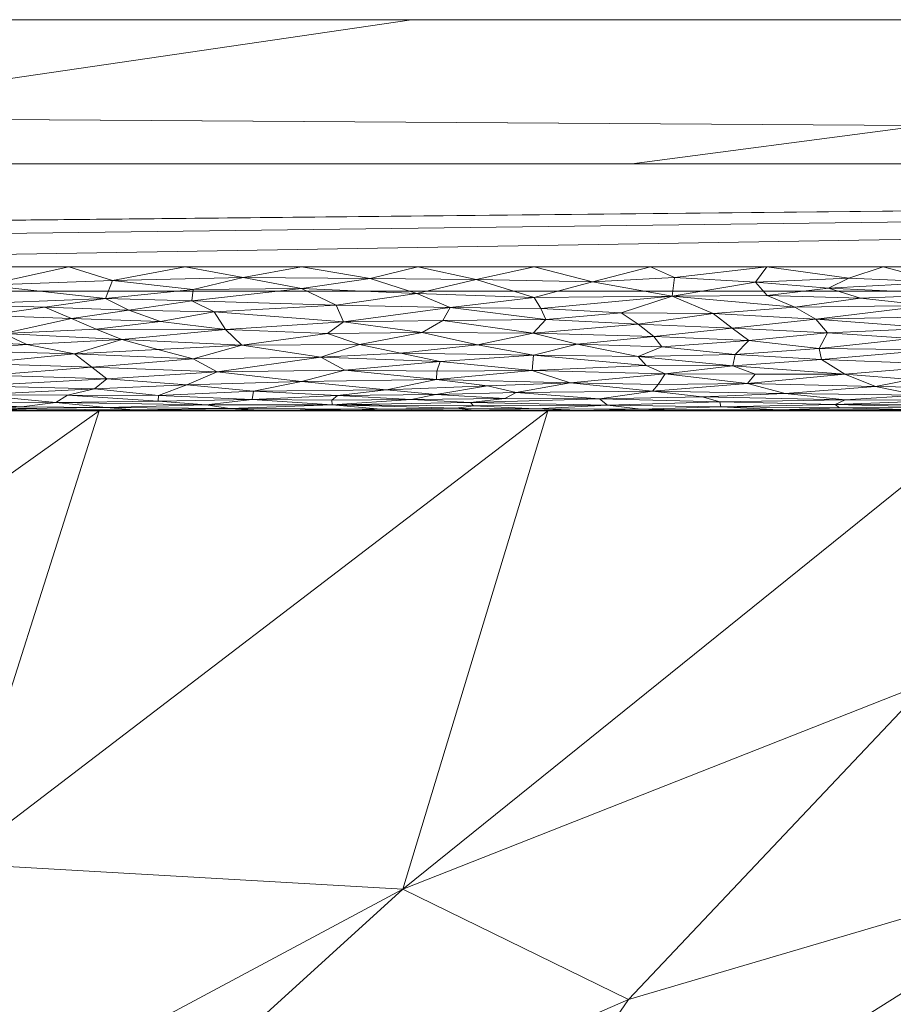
# Model space of a CAD drawing. Header units: millimetres. Extents: x -300 to 300, y 0 to 450.
# Tile 244 of 256: x 205 to 217, y 436 to 450. Entities that reach past the tile are written whole.
import ezdxf

# ---------------------------------------------------------------- set-up
doc = ezdxf.new("R2010")
doc.units = ezdxf.units.MM
doc.layers.add('A-GENM', color=13, linetype='Continuous')

# ---------------------------------------------------------------- blocks, each defined once
blk = doc.blocks.new('MODEL_CCAS0420-1080410R0 - MODEL_CCAS0420-1080410R0-453240-Preview')
at = {"layer": 'A-GENM', "lineweight": 9}
mesh = blk.add_polyface(dxfattribs=at)
corners = [(-296.159, -20, -110), (-295.657, -15.55, -110), (-294.177, -11.323, -110), (-291.793, -7.531, -110), (-288.625, -4.364, -110), (-284.831, -1.981, -110), (-280.602, -0.502, -110), (-276.147, 0, -110), (276.147, 0, -110), (280.596, -0.501, -110), (284.825, -1.978, -110), (288.619, -4.359, -110), (291.788, -7.525, -110), (294.174, -11.316, -110), (295.656, -15.545, -110), (296.159, -20, -110), (296.159, -426.171, -110), (295.658, -430.617, -110), (294.182, -434.842, -110), (291.802, -438.632, -110), (288.638, -441.797, -110), (284.848, -444.179, -110), (280.622, -445.657, -110), (276.171, -446.159, -110), (-276.171, -446.159, -110), (-280.617, -445.658, -110), (-284.842, -444.182, -110), (-288.632, -441.802, -110), (-291.797, -438.638, -110), (-294.179, -434.848, -110), (-295.657, -430.622, -110), (-296.159, -426.171, -110)]
mesh.append_faces([[corners[k] for k in face] for face in [(15, 12, 13, 14)]], dxfattribs={"vtx0": -1})
mesh.append_faces([[corners[k] for k in face] for face in [(16, 8, 15)]], dxfattribs={"vtx0": -1, "vtx1": -1})
mesh.append_faces([[corners[k] for k in face] for face in [(24, 31, 7, 8)]], dxfattribs={"vtx0": -1, "vtx1": -1, "vtx3": -1})
mesh.append_faces([[corners[k] for k in face] for face in [(31, 24, 25, 30), (18, 21, 22, 17), (17, 22, 23, 16)]], dxfattribs={"vtx0": -1, "vtx2": -1})
mesh.append_faces([[corners[k] for k in face] for face in [(0, 3, 4, 5), (0, 5, 6, 7)]], dxfattribs={"vtx0": -1, "vtx3": -1})
mesh.append_faces([[corners[k] for k in face] for face in [(28, 29, 27)]], dxfattribs={"vtx1": -1})
mesh.append_faces([[corners[k] for k in face] for face in [(25, 26, 30), (11, 12, 15, 10), (9, 10, 15, 8), (31, 0, 7)]], dxfattribs={"vtx1": -1, "vtx2": -1})
mesh.append_faces([[corners[k] for k in face] for face in [(23, 24, 8, 16)]], dxfattribs={"vtx1": -1, "vtx2": -1, "vtx3": -1})
mesh.append_faces([[corners[k] for k in face] for face in [(26, 27, 29, 30)]], dxfattribs={"vtx1": -1, "vtx3": -1})
mesh.append_faces([[corners[k] for k in face] for face in [(19, 20, 21, 18)]], dxfattribs={"vtx2": -1})
mesh.append_faces([[corners[k] for k in face] for face in [(0, 1, 2, 3)]], dxfattribs={"vtx3": -1})
mesh = blk.add_polyface(dxfattribs=at)
corners = [(-279.918, -2), (-292.651, -7.27), (-297.929, -20), (-297.929, -224.97), (-297.929, -429.94), (-292.661, -442.661), (-279.94, -447.929), (0, -447.929), (279.94, -447.929), (292.661, -442.661), (297.929, -429.94), (297.929, -224.97), (297.929, -20), (292.651, -7.27), (279.918, -2), (0, -2), (0, -3.5), (13.257, -3.5), (26.515, -3.5), (39.772, -3.5), (53.029, -3.5), (66.287, -3.5), (79.544, -3.5), (92.801, -3.5), (106.059, -3.5), (119.316, -3.5), (132.573, -3.5), (145.831, -3.5), (159.088, -3.5), (172.345, -3.5), (185.603, -3.5), (198.86, -3.5), (212.117, -3.5), (225.375, -3.5), (238.632, -3.5), (251.889, -3.5), (265.147, -3.5), (278.404, -3.5), (291.028, -7.487), (296.497, -19.511), (296.5, -32.769), (296.5, -46.026), (296.5, -59.283), (296.5, -72.541), (296.5, -85.798), (296.5, -99.055), (296.5, -112.313), (296.5, -125.57), (296.5, -138.827), (296.5, -152.085), (296.5, -165.342), (296.5, -178.599), (296.5, -191.857), (296.5, -205.114), (296.5, -218.371), (296.5, -231.629), (296.5, -244.886), (296.5, -258.143), (296.499, -271.401), (296.499, -284.658), (296.499, -297.915), (296.499, -311.173), (296.499, -324.43), (296.499, -337.687), (296.5, -350.945), (296.5, -364.202), (296.5, -377.459), (296.5, -390.717), (296.5, -403.974), (296.5, -417.231), (296.497, -430.489), (291.028, -442.513), (278.404, -446.5), (265.147, -446.5), (251.889, -446.5), (238.632, -446.5), (225.375, -446.5), (212.117, -446.5), (198.86, -446.5), (185.603, -446.5), (172.345, -446.5), (159.088, -446.5), (145.831, -446.5), (132.573, -446.5), (119.316, -446.5), (106.059, -446.5), (92.801, -446.5), (79.544, -446.5), (66.287, -446.5), (53.029, -446.5), (39.772, -446.5), (26.515, -446.5), (13.257, -446.5), (0, -446.5), (-12.926, -446.5), (-25.852, -446.5), (-38.777, -446.5), (-51.703, -446.5), (-64.629, -446.5), (-77.555, -446.5), (-90.48, -446.5), (-103.406, -446.5), (-116.332, -446.5), (-129.258, -446.5), (-142.183, -446.5), (-155.109, -446.5), (-168.035, -446.5), (-180.961, -446.5), (-193.887, -446.5), (-206.812, -446.5), (-219.738, -446.5), (-232.664, -446.5), (-245.59, -446.5), (-258.515, -446.5), (-271.441, -446.5), (-284.356, -445.968), (-294.544, -438.124), (-296.5, -425.35), (-296.5, -412.424), (-296.5, -399.498), (-296.5, -386.572), (-296.5, -373.646), (-296.5, -360.721), (-296.5, -347.795), (-296.499, -334.869), (-296.499, -321.943), (-296.499, -309.018), (-296.499, -296.092), (-296.499, -283.166), (-296.499, -270.24), (-296.5, -257.315), (-296.5, -244.389), (-296.5, -231.463), (-296.5, -218.537), (-296.5, -205.611), (-296.5, -192.686), (-296.5, -179.76), (-296.5, -166.834), (-296.5, -153.908), (-296.5, -140.983), (-296.5, -128.057), (-296.5, -115.131), (-296.5, -102.205), (-296.5, -89.28), (-296.5, -76.354), (-296.5, -63.428), (-296.5, -50.502), (-296.5, -37.576), (-296.5, -24.651), (-294.544, -11.876), (-284.356, -4.032), (-271.441, -3.5), (-258.515, -3.5), (-245.59, -3.5), (-232.664, -3.5), (-219.738, -3.5), (-206.812, -3.5), (-193.887, -3.5), (-180.961, -3.5), (-168.035, -3.5), (-155.109, -3.5), (-142.183, -3.5), (-129.258, -3.5), (-116.332, -3.5), (-103.406, -3.5), (-90.48, -3.5), (-77.555, -3.5), (-64.629, -3.5), (-51.703, -3.5), (-38.777, -3.5), (-25.852, -3.5), (-12.926, -3.5), (-294.538, -438.129), (-294.547, -438.108)]
mesh.append_faces([[corners[k] for k in face] for face in [(116, 172, 173)]])
mesh.append_faces([[corners[k] for k in face] for face in [(118, 4, 117), (6, 115, 5), (115, 6, 114), (7, 104, 6), (1, 150, 0), (151, 0, 150)]], dxfattribs={"vtx0": -1, "vtx1": -1})
mesh.append_faces([[corners[k] for k in face] for face in [(4, 124, 125), (7, 99, 100), (2, 148, 149), (149, 1, 2), (2, 141, 142), (0, 151, 152), (0, 160, 161, 15), (15, 165, 166), (15, 170, 171), (8, 81, 82, 7), (8, 72, 73), (11, 61, 62, 10), (12, 46, 47, 11), (38, 13, 14, 37), (13, 38, 39, 12)]], dxfattribs={"vtx0": -1, "vtx2": -1})
mesh.append_faces([[corners[k] for k in face] for face in [(4, 118, 119, 120), (4, 120, 121, 122), (3, 128, 129, 130), (3, 130, 131, 132), (3, 138, 139, 140), (0, 154, 155, 156), (0, 156, 157, 158), (15, 161, 162, 163), (15, 163, 164, 165), (8, 73, 74, 75), (7, 86, 87, 88), (7, 83, 84, 85), (10, 68, 69, 70), (11, 55, 56, 57), (14, 28, 29, 30), (14, 32, 33, 34), (15, 19, 20, 21), (12, 44, 45, 46), (11, 49, 50, 51), (11, 47, 48, 49), (12, 39, 40, 41)]], dxfattribs={"vtx0": -1, "vtx3": -1})
mesh.append_faces([[corners[k] for k in face] for face in [(123, 124, 4, 122), (127, 128, 3, 126), (113, 114, 6, 112), (111, 112, 6, 110), (109, 110, 6, 108), (107, 108, 6, 106), (96, 97, 7, 95), (105, 106, 6, 104), (103, 104, 7, 102), (101, 102, 7, 100), (98, 99, 7, 97), (94, 95, 7, 93), (135, 136, 3, 134), (137, 138, 3, 136), (133, 134, 3, 132), (145, 146, 2, 144), (147, 148, 2, 146), (143, 144, 2, 142), (149, 150, 1), (153, 154, 0, 152), (159, 160, 0, 158), (169, 170, 15, 168), (167, 168, 15, 166), (78, 79, 8, 77), (80, 81, 8, 79), (76, 77, 8, 75), (91, 92, 7, 90), (89, 90, 7, 88), (85, 86, 7), (82, 83, 7), (67, 68, 10, 66), (65, 66, 10, 64), (60, 61, 11, 59), (58, 59, 11, 57), (63, 64, 10, 62), (54, 55, 11, 53), (26, 27, 15, 25), (31, 32, 14, 30), (16, 17, 15, 171), (18, 19, 15, 17), (24, 25, 15, 23), (22, 23, 15, 21), (34, 35, 14), (52, 53, 11, 51), (36, 37, 14, 35), (42, 43, 12, 41), (43, 44, 12), (92, 93, 7)]], dxfattribs={"vtx1": -1, "vtx2": -1})
mesh.append_faces([[corners[k] for k in face] for face in [(3, 4, 125, 126), (2, 3, 140, 141), (71, 72, 8, 9), (70, 71, 9, 10), (27, 28, 14, 15)]], dxfattribs={"vtx1": -1, "vtx3": -1})
mesh.append_faces([[corners[k] for k in face] for face in [(4, 173, 117), (115, 172, 5)]], dxfattribs={"vtx2": -1})
mesh = blk.add_polyface(dxfattribs=at)
corners = [(-210.186, -432.276, -33.854), (-219.848, -438.355, -19.494), (-212.968, -436.33, -24.292), (-216.365, -427.675, -44.679), (-219.378, -433.515, -30.901), (-209.194, -427.511, -45.088), (-213.266, -422.024, -58.018), (-224.212, -427.716, -44.557), (-198.558, -422.039, -58.018), (-200.587, -427.163, -45.936), (-217.137, -440.738, -13.89), (-203.695, -432.281, -33.861), (-209.836, -437.863, -20.687), (-223.616, -437.523, -21.438), (-229.417, -438.443, -19.245), (-227.056, -433.316, -31.34), (-205.912, -422.031, -58.018), (-220.62, -422.016, -58.018), (-203.618, -438.219, -19.865), (-211.849, -444.5, -5.023), (-198.502, -431.801, -35.007), (-205.618, -444.5, -5.045), (-224.31, -444.5, -4.98), (-218.079, -444.5, -5.001), (-230.54, -444.5, -4.958), (-199.388, -444.5, -5.066), (-197.758, -438.907, -18.254)]
mesh.append_faces([[corners[k] for k in face] for face in [(0, 1, 2), (3, 4, 5), (6, 7, 3), (8, 5, 9), (2, 1, 10), (11, 2, 12), (13, 4, 14), (3, 15, 4), (16, 3, 5), (15, 3, 7), (0, 4, 1), (4, 15, 14), (18, 12, 19), (9, 0, 11), (5, 0, 9), (0, 5, 4), (18, 20, 12), (18, 21, 26), (11, 12, 20), (0, 2, 11), (12, 2, 10), (12, 10, 23), (22, 10, 1), (13, 1, 4), (1, 13, 24)]], dxfattribs={"vtx0": -1, "vtx1": -1, "vtx2": -1})
mesh.append_faces([[corners[k] for k in face] for face in [(3, 16, 6), (10, 22, 23)]], dxfattribs={"vtx0": -1, "vtx2": -1})
mesh.append_faces([[corners[k] for k in face] for face in [(6, 17, 7), (8, 16, 5), (19, 21, 18), (24, 22, 1), (21, 25, 26), (23, 19, 12)]], dxfattribs={"vtx1": -1, "vtx2": -1})
mesh = blk.add_polyface(dxfattribs=at)
corners = [(-205.618, -444.5, -5.045), (-211.631, -444.5, -2), (-205.584, -444.5, -2), (-199.538, -444.5, -2), (-247.91, -444.5, -2), (-243.001, -444.5, -4.914), (-249.232, -444.5, -4.893), (-250.934, -444.5, -2), (-175.351, -444.5, -2), (-169.305, -444.5, -2), (-174.465, -444.5, -5.059), (-271.691, -439.055, -4.948), (-272.096, -444.5, -2), (-266.076, -440.417, -4.934), (-294.15, -433.611, -5.004), (-291.997, -435.907, -2), (-288.535, -434.972, -4.99), (-282.921, -436.333, -4.976), (-283.819, -442.863, -2), (-277.306, -437.694, -4.962), (-218.079, -444.5, -5.001), (-223.724, -444.5, -2), (-217.677, -444.5, -2), (-211.849, -444.5, -5.023), (-186.926, -444.5, -5.063), (-193.157, -444.5, -5.065), (-187.444, -444.5, -2), (-181.398, -444.5, -2), (-235.817, -444.5, -2), (-230.54, -444.5, -4.958), (-236.771, -444.5, -4.936), (-241.864, -444.5, -2), (-253.957, -444.5, -2), (-254.846, -443.139, -4.907), (-260.004, -444.5, -2), (-266.05, -444.5, -2), (-278.142, -444.5, -2), (-224.31, -444.5, -4.98), (-180.695, -444.5, -5.061), (-193.491, -444.5, -2), (-199.388, -444.5, -5.066), (-289.496, -441.227, -2), (-294.499, -430.587, -2), (-275.119, -444.5, -2), (-260.461, -441.778, -4.92), (-263.027, -444.5, -2), (-229.771, -444.5, -2)]
mesh.append_faces([[corners[k] for k in face] for face in [(11, 12, 13), (14, 15, 16), (17, 18, 19), (32, 33, 34), (36, 19, 18), (37, 21, 20), (8, 38, 27), (41, 16, 15), (15, 14, 42), (18, 17, 41), (19, 36, 11), (44, 34, 33), (38, 8, 10), (46, 29, 28), (13, 35, 44)]], dxfattribs={"vtx0": -1, "vtx1": -1})
mesh.append_faces([[corners[k] for k in face] for face in [(4, 5, 6, 7), (20, 21, 22, 23), (28, 29, 30, 31), (5, 4, 31, 30), (41, 17, 16), (33, 32, 7), (1, 0, 23, 22), (46, 37, 29), (37, 46, 21)]], dxfattribs={"vtx0": -1, "vtx2": -1})
mesh.append_faces([[corners[k] for k in face] for face in [(0, 1, 2, 3)]], dxfattribs={"vtx0": -1, "vtx3": -1})
mesh.append_faces([[corners[k] for k in face] for face in [(8, 9, 10), (12, 35, 13), (43, 12, 11), (6, 33, 7), (45, 34, 44, 35), (38, 24, 27), (36, 43, 11)]], dxfattribs={"vtx1": -1, "vtx2": -1})
mesh.append_faces([[corners[k] for k in face] for face in [(24, 25, 26, 27), (3, 39, 40, 0), (25, 40, 39, 26)]], dxfattribs={"vtx1": -1, "vtx3": -1})
mesh = blk.add_polyface(dxfattribs=at)
corners = [(-216.507, -446.5), (-217.314, -446.283, -0.013), (-218.122, -446.5), (-214.622, -444.877, -0.831), (-216.397, -444.839, -0.886), (-215.974, -445.009, -0.666), (-217.556, -445.136, -0.538), (-215.649, -445.211, -0.473), (-217.192, -445.347, -0.37), (-215.143, -444.742, -1.047), (-216.993, -444.716, -1.096), (-218.054, -444.808, -0.934), (-216.894, -444.933, -0.756), (-218.169, -445.55, -0.246), (-216.896, -445.501, -0.274), (-215.734, -445.581, -0.23), (-217.214, -445.647, -0.198), (-215.837, -444.587, -1.417), (-217.772, -444.594, -1.395), (-217.451, -444.649, -1.241), (-215.067, -444.515, -1.759), (-216.166, -444.5, -2), (-217.006, -444.512, -1.785), (-215.899, -444.539, -1.605), (-217.31, -444.551, -1.551), (-215.975, -444.654, -1.23), (-217.124, -445.961, -0.08), (-217.148, -445.803, -0.133), (-218.35, -445.984, -0.073), (-216.026, -446.342, -0.007), (-215.748, -446.201, -0.025), (-215.568, -445.773, -0.144), (-215.277, -445.939, -0.086), (-215.616, -445.363, -0.359), (-218.238, -444.525, -1.683), (-216.189, -446.065, -0.053), (-214.896, -446.102, -0.044), (-217.677, -444.5, -2), (-217.566, -446.119, -0.04), (-218.126, -444.948, -0.738), (-218.322, -444.718, -1.092), (-214.891, -446.5), (-214.732, -446.285, -0.013)]
mesh.append_faces([[corners[k] for k in face] for face in [(0, 1, 2), (41, 29, 0)]], dxfattribs={"vtx0": -1, "vtx1": -1})
mesh.append_faces([[corners[k] for k in face] for face in [(3, 4, 5), (5, 6, 7), (7, 6, 8), (9, 10, 4), (11, 4, 10), (6, 5, 12), (12, 5, 4), (8, 13, 14), (15, 14, 16), (17, 18, 19), (20, 21, 22), (17, 23, 24), (17, 19, 25), (26, 27, 28), (1, 29, 30), (16, 31, 15), (26, 32, 31), (7, 8, 33), (33, 8, 14), (23, 22, 24), (22, 34, 24), (17, 24, 18), (19, 10, 25), (10, 9, 25), (26, 31, 27), (32, 35, 36), (30, 36, 35), (22, 23, 20), (29, 1, 0), (35, 26, 38), (11, 12, 4), (6, 12, 39), (16, 14, 13), (33, 14, 15), (16, 27, 31), (19, 40, 10), (38, 26, 28), (32, 26, 35), (38, 1, 30), (30, 35, 38), (42, 30, 29)]], dxfattribs={"vtx0": -1, "vtx1": -1, "vtx2": -1})
mesh.append_faces([[corners[k] for k in face] for face in [(21, 37, 22)]], dxfattribs={"vtx1": -1, "vtx2": -1})
mesh = blk.add_polyface(dxfattribs=at)
corners = [(-215.734, -445.581, -0.23), (-214.64, -445.474, -0.289), (-215.616, -445.363, -0.359), (-216.397, -444.839, -0.886), (-214.622, -444.877, -0.831), (-215.143, -444.742, -1.047), (-214.409, -445.645, -0.199), (-213.319, -445.533, -0.256), (-213.432, -445.388, -0.342), (-214.252, -444.556, -1.528), (-214.235, -444.623, -1.31), (-212.676, -444.579, -1.443), (-213.304, -444.772, -0.994), (-213.379, -444.866, -0.846), (-214.416, -445.125, -0.548), (-213.215, -445.127, -0.546), (-213.48, -445.012, -0.663), (-215.837, -444.587, -1.417), (-213.142, -444.524, -1.694), (-215.067, -444.515, -1.759), (-214.727, -445.006, -0.67), (-215.974, -445.009, -0.666), (-214.449, -445.283, -0.416), (-215.649, -445.211, -0.473), (-213.992, -444.695, -1.14), (-215.975, -444.654, -1.23), (-215.568, -445.773, -0.144), (-214.144, -445.848, -0.116), (-214.896, -446.102, -0.044), (-213.575, -446.091, -0.047), (-215.277, -445.939, -0.086), (-215.899, -444.539, -1.605), (-213.608, -446.352, -0.006), (-214.732, -446.285, -0.013), (-214.891, -446.5), (-213.103, -445.255, -0.437), (-213.101, -445.701, -0.174), (-213.574, -444.506, -1.849), (-214.654, -444.5, -2), (-213.142, -444.5, -2), (-216.166, -444.5, -2), (-216.026, -446.342, -0.007), (-213.275, -446.5), (-215.748, -446.201, -0.025)]
mesh.append_faces([[corners[k] for k in face] for face in [(38, 37, 39), (40, 19, 38), (42, 32, 34)]], dxfattribs={"vtx0": -1, "vtx1": -1})
mesh.append_faces([[corners[k] for k in face] for face in [(0, 1, 2), (3, 4, 5), (1, 6, 7), (7, 8, 1), (9, 10, 11), (4, 12, 5), (4, 13, 12), (14, 15, 16), (17, 10, 9), (18, 19, 9), (14, 20, 21), (22, 14, 23), (12, 24, 5), (25, 10, 17), (21, 23, 14), (26, 27, 6), (28, 29, 30), (26, 30, 27), (19, 31, 9), (32, 33, 34), (29, 33, 32), (29, 27, 30), (1, 0, 6), (22, 1, 8), (1, 22, 2), (22, 23, 2), (35, 14, 22), (14, 16, 20), (26, 6, 0), (27, 36, 6), (19, 37, 38), (19, 18, 37), (25, 5, 24), (33, 29, 28), (16, 4, 20), (4, 21, 20), (9, 31, 17), (16, 13, 4), (25, 24, 10), (41, 34, 33), (33, 28, 43)]], dxfattribs={"vtx0": -1, "vtx1": -1, "vtx2": -1})
mesh = blk.add_polyface(dxfattribs=at)
corners = [(-210.852, -446.324, -0.009), (-211.659, -446.074, -0.05), (-212.467, -446.29, -0.013), (-214.409, -445.645, -0.199), (-213.101, -445.701, -0.174), (-213.319, -445.533, -0.256), (-213.275, -446.5), (-211.659, -446.5), (-212.161, -444.889, -0.814), (-213.48, -445.012, -0.663), (-211.632, -445.057, -0.614), (-214.235, -444.623, -1.31), (-213.992, -444.695, -1.14), (-212.565, -444.665, -1.205), (-212.256, -445.426, -0.318), (-211.649, -445.273, -0.423), (-213.103, -445.255, -0.437), (-212.271, -444.506, -1.84), (-213.142, -444.5, -2), (-213.574, -444.506, -1.849), (-212.676, -444.579, -1.443), (-213.304, -444.772, -0.994), (-211.411, -444.755, -1.024), (-213.379, -444.866, -0.846), (-210.777, -444.617, -1.327), (-213.432, -445.388, -0.342), (-211.645, -445.576, -0.233), (-213.215, -445.127, -0.546), (-211.684, -444.527, -1.67), (-210.818, -444.57, -1.475), (-214.252, -444.556, -1.528), (-213.142, -444.524, -1.694), (-212.866, -445.861, -0.112), (-211.819, -445.767, -0.146), (-210.872, -445.415, -0.325), (-213.608, -446.352, -0.006), (-213.575, -446.091, -0.047), (-211.753, -445.92, -0.092), (-214.449, -445.283, -0.416), (-214.416, -445.125, -0.548), (-214.144, -445.848, -0.116), (-210.827, -444.508, -1.821), (-211.631, -444.5, -2), (-211.25, -444.67, -1.192)]
mesh.append_faces([[corners[k] for k in face] for face in [(0, 1, 2), (3, 4, 5), (8, 9, 10), (11, 12, 13), (14, 15, 16), (17, 18, 19), (13, 20, 11), (21, 8, 22), (8, 23, 9), (24, 20, 13), (13, 21, 22), (25, 5, 14), (5, 26, 14), (10, 27, 15), (28, 20, 29), (30, 20, 31), (32, 33, 4), (20, 28, 31), (14, 26, 34), (4, 26, 5), (15, 14, 34), (25, 14, 16), (2, 7, 0), (35, 6, 2), (2, 1, 36), (32, 37, 33), (16, 38, 25), (16, 27, 39), (40, 32, 4), (26, 4, 33), (40, 36, 32), (37, 36, 1), (36, 37, 32), (41, 17, 28), (28, 17, 31), (31, 17, 19), (15, 27, 16), (10, 9, 27), (22, 43, 13), (8, 21, 23), (13, 12, 21), (36, 35, 2)]], dxfattribs={"vtx0": -1, "vtx1": -1, "vtx2": -1})
mesh.append_faces([[corners[k] for k in face] for face in [(2, 6, 7), (17, 42, 18)]], dxfattribs={"vtx0": -1, "vtx2": -1})
mesh = blk.add_polyface(dxfattribs=at)
corners = [(-212.161, -444.889, -0.814), (-211.632, -445.057, -0.614), (-210.301, -444.933, -0.757), (-211.411, -444.755, -1.024), (-211.009, -444.844, -0.879), (-210.296, -444.725, -1.079), (-210.777, -444.617, -1.327), (-208.856, -444.582, -1.433), (-210.818, -444.57, -1.475), (-210.307, -445.051, -0.621), (-210.356, -445.182, -0.497), (-210.029, -446.129, -0.038), (-210.852, -446.324, -0.009), (-209.382, -446.338, -0.008), (-210.827, -444.508, -1.821), (-209.529, -444.524, -1.69), (-209.182, -444.505, -1.852), (-209.609, -444.793, -0.959), (-211.684, -444.527, -1.67), (-210.574, -444.536, -1.622), (-209.03, -445.063, -0.609), (-211.645, -445.576, -0.233), (-211.819, -445.767, -0.146), (-210.391, -445.755, -0.151), (-211.25, -444.67, -1.192), (-212.565, -444.665, -1.205), (-210.493, -445.932, -0.089), (-211.659, -446.074, -0.05), (-210.104, -445.586, -0.228), (-209.235, -445.422, -0.32), (-210.872, -445.415, -0.325), (-209.012, -445.733, -0.16), (-209.804, -445.299, -0.404), (-211.649, -445.273, -0.423), (-208.908, -445.968, -0.078), (-211.659, -446.5), (-210.044, -446.5), (-211.753, -445.92, -0.092), (-210.119, -444.5, -2), (-211.631, -444.5, -2), (-212.271, -444.506, -1.84), (-209.953, -444.657, -1.223), (-212.676, -444.579, -1.443)]
mesh.append_faces([[corners[k] for k in face] for face in [(0, 1, 2), (3, 4, 5), (6, 7, 8), (9, 1, 10), (11, 12, 13), (14, 15, 16), (17, 5, 4), (14, 18, 19), (20, 9, 10), (0, 4, 3), (21, 22, 23), (3, 5, 24), (24, 6, 25), (26, 27, 11), (28, 29, 30), (21, 28, 30), (31, 23, 26), (32, 33, 30), (1, 33, 10), (28, 23, 31), (26, 11, 34), (13, 12, 36), (27, 12, 11), (37, 26, 22), (26, 37, 27), (38, 14, 16), (39, 40, 14), (19, 18, 8), (21, 23, 28), (22, 26, 23), (0, 2, 4), (17, 4, 2), (24, 5, 41), (6, 24, 41), (7, 6, 41), (42, 6, 8), (20, 2, 9), (1, 9, 2), (33, 32, 10), (30, 29, 32), (7, 19, 8), (14, 19, 15)]], dxfattribs={"vtx0": -1, "vtx1": -1, "vtx2": -1})
mesh.append_faces([[corners[k] for k in face] for face in [(12, 35, 36), (14, 38, 39)]], dxfattribs={"vtx0": -1, "vtx2": -1})
mesh = blk.add_polyface(dxfattribs=at)
corners = [(-207.431, -444.531, -1.65), (-208.856, -444.582, -1.433), (-207.107, -444.583, -1.431), (-207.62, -446.35, -0.007), (-209.382, -446.338, -0.008), (-208.428, -446.5), (-210.356, -445.182, -0.497), (-208.696, -445.246, -0.444), (-209.03, -445.063, -0.609), (-208.428, -446.196, -0.026), (-206.905, -446.024, -0.063), (-208.908, -445.968, -0.078), (-210.574, -444.536, -1.622), (-209.529, -444.524, -1.69), (-207.259, -445.04, -0.633), (-208.85, -444.647, -1.246), (-208.929, -444.711, -1.106), (-207.744, -444.657, -1.224), (-206.923, -446.181, -0.029), (-207.218, -445.872, -0.108), (-209.012, -445.733, -0.16), (-208.431, -444.908, -0.789), (-210.301, -444.933, -0.757), (-209.609, -444.793, -0.959), (-207.761, -444.772, -0.993), (-209.953, -444.657, -1.223), (-210.296, -444.725, -1.079), (-209.235, -445.422, -0.32), (-207.601, -445.409, -0.329), (-209.804, -445.299, -0.404), (-206.925, -445.22, -0.465), (-208.789, -445.571, -0.235), (-207.374, -445.629, -0.207), (-207.852, -444.507, -1.836), (-209.182, -444.505, -1.852), (-210.104, -445.586, -0.228), (-210.029, -446.129, -0.038), (-210.493, -445.932, -0.089), (-210.044, -446.5), (-207.096, -444.5, -2), (-208.608, -444.5, -2), (-210.119, -444.5, -2), (-206.838, -444.86, -0.856)]
mesh.append_faces([[corners[k] for k in face] for face in [(0, 1, 2), (3, 4, 5), (6, 7, 8), (4, 3, 9), (9, 10, 11), (12, 1, 13), (14, 8, 7), (15, 16, 17), (3, 18, 9), (19, 20, 11), (8, 14, 21), (22, 8, 21), (23, 22, 21), (24, 23, 21), (25, 26, 16), (25, 16, 15), (7, 27, 28), (7, 29, 27), (28, 30, 7), (6, 29, 7), (27, 31, 28), (20, 19, 32), (20, 32, 31), (2, 1, 17), (13, 1, 0), (13, 0, 33), (13, 33, 34), (20, 31, 35), (27, 35, 31), (36, 9, 11), (20, 37, 11), (36, 4, 9), (33, 40, 34), (24, 21, 42), (28, 31, 32), (16, 26, 23), (23, 24, 16), (17, 16, 24), (17, 1, 15), (1, 25, 15), (11, 10, 19)]], dxfattribs={"vtx0": -1, "vtx1": -1, "vtx2": -1})
mesh.append_faces([[corners[k] for k in face] for face in [(4, 38, 5), (33, 39, 40), (34, 40, 41)]], dxfattribs={"vtx0": -1, "vtx2": -1})
mesh = blk.add_polyface(dxfattribs=at)
corners = [(-205.518, -445.104, -0.568), (-205.728, -444.942, -0.745), (-207.259, -445.04, -0.633), (-206.925, -445.22, -0.465), (-208.428, -446.196, -0.026), (-206.923, -446.181, -0.029), (-206.905, -446.024, -0.063), (-207.744, -444.657, -1.224), (-207.761, -444.772, -0.993), (-206.443, -444.711, -1.106), (-205.718, -444.545, -1.578), (-206.103, -444.511, -1.794), (-207.431, -444.531, -1.65), (-205.276, -445.292, -0.409), (-206.436, -445.351, -0.367), (-205.707, -446.059, -0.054), (-204.865, -445.937, -0.087), (-206.031, -445.898, -0.099), (-207.107, -444.583, -1.431), (-207.096, -444.5, -2), (-207.852, -444.507, -1.836), (-205.579, -445.634, -0.204), (-207.374, -445.629, -0.207), (-206.469, -445.741, -0.157), (-205.933, -445.489, -0.28), (-207.601, -445.409, -0.329), (-205.018, -444.616, -1.329), (-206.438, -444.635, -1.278), (-205.178, -444.719, -1.09), (-205.556, -444.803, -0.942), (-206.838, -444.86, -0.856), (-208.696, -445.246, -0.444), (-207.218, -445.872, -0.108), (-206.812, -446.5), (-207.62, -446.35, -0.007), (-208.428, -446.5), (-205.806, -446.309, -0.01), (-205.584, -444.5, -2), (-205.197, -446.5), (-204.74, -444.506, -1.845), (-208.431, -444.908, -0.789), (-205.237, -445.783, -0.14)]
mesh.append_faces([[corners[k] for k in face] for face in [(33, 34, 35)]], dxfattribs={"vtx0": -1, "vtx1": -1})
mesh.append_faces([[corners[k] for k in face] for face in [(0, 1, 2), (0, 2, 3), (4, 5, 6), (7, 8, 9), (10, 11, 12), (13, 3, 14), (15, 16, 17), (18, 10, 12), (3, 13, 0), (11, 19, 20), (21, 22, 23), (24, 25, 22), (26, 27, 28), (29, 9, 30), (1, 30, 2), (3, 2, 31), (29, 30, 1), (8, 30, 9), (23, 22, 32), (14, 3, 25), (36, 34, 33), (34, 36, 5), (36, 15, 5), (6, 5, 15), (27, 7, 9), (26, 10, 18), (11, 20, 12), (24, 22, 21), (11, 39, 37), (2, 30, 40), (28, 9, 29), (7, 27, 18), (28, 27, 9), (26, 18, 27), (23, 17, 41), (17, 32, 6), (17, 23, 32), (23, 41, 21), (25, 24, 14), (24, 13, 14), (17, 6, 15)]], dxfattribs={"vtx0": -1, "vtx1": -1, "vtx2": -1})
mesh.append_faces([[corners[k] for k in face] for face in [(11, 37, 19), (36, 33, 38)]], dxfattribs={"vtx0": -1, "vtx2": -1})
mesh = blk.add_polyface(dxfattribs=at)
corners = [(-205.707, -446.059, -0.054), (-203.636, -445.977, -0.075), (-204.865, -445.937, -0.087), (-204.04, -446.243, -0.019), (-205.806, -446.309, -0.01), (-205.197, -446.5), (-203.898, -444.845, -0.878), (-203.906, -444.72, -1.089), (-205.556, -444.803, -0.942), (-203.317, -444.506, -1.838), (-204.74, -444.506, -1.845), (-204.073, -444.527, -1.672), (-204.1, -444.993, -0.684), (-205.728, -444.942, -0.745), (-205.518, -445.104, -0.568), (-202.456, -445.068, -0.603), (-203.931, -445.157, -0.518), (-204.056, -445.821, -0.126), (-205.237, -445.783, -0.14), (-204.292, -445.572, -0.235), (-202.448, -444.925, -0.767), (-202.246, -444.802, -0.944), (-205.276, -445.292, -0.409), (-203.543, -445.335, -0.378), (-204.614, -445.421, -0.321), (-205.933, -445.489, -0.28), (-203.581, -446.5), (-203.302, -444.563, -1.503), (-204.541, -444.557, -1.524), (-206.103, -444.511, -1.794), (-205.718, -444.545, -1.578), (-202.575, -445.516, -0.265), (-204.073, -444.5, -2), (-202.659, -444.526, -1.68), (-205.584, -444.5, -2), (-203.579, -444.618, -1.323), (-205.018, -444.616, -1.329), (-202.503, -445.187, -0.493), (-203.063, -445.732, -0.161), (-206.031, -445.898, -0.099), (-205.579, -445.634, -0.204), (-205.178, -444.719, -1.09)]
mesh.append_faces([[corners[k] for k in face] for face in [(34, 10, 32)]], dxfattribs={"vtx0": -1, "vtx1": -1})
mesh.append_faces([[corners[k] for k in face] for face in [(0, 1, 2), (3, 4, 5), (6, 7, 8), (9, 10, 11), (12, 13, 14), (15, 12, 16), (2, 17, 18), (18, 17, 19), (1, 0, 3), (12, 20, 6), (12, 14, 16), (12, 6, 13), (7, 6, 21), (13, 6, 8), (22, 23, 16), (24, 25, 19), (22, 16, 14), (0, 4, 3), (27, 11, 28), (11, 29, 30), (23, 22, 24), (24, 31, 23), (10, 9, 32), (9, 11, 33), (11, 10, 29), (27, 33, 11), (28, 11, 30), (27, 28, 35), (36, 7, 35), (23, 37, 16), (30, 36, 28), (35, 28, 36), (17, 1, 38), (39, 2, 18), (1, 17, 2), (19, 17, 38), (18, 19, 40), (19, 25, 40), (25, 24, 22), (31, 24, 19), (8, 7, 41), (36, 41, 7)]], dxfattribs={"vtx0": -1, "vtx1": -1, "vtx2": -1})
mesh.append_faces([[corners[k] for k in face] for face in [(5, 26, 3)]], dxfattribs={"vtx1": -1, "vtx2": -1})
mesh = blk.add_polyface(dxfattribs=at)
corners = [(-279.94, -449.928, -2.07), (-278.055, -448.043, -56.035), (-276.171, -446.159, -110), (276.171, -446.159, -110), (278.055, -448.043, -56.035), (279.94, -449.928, -2.07), (0, -449.928, -2.07)]
mesh.append_faces([[corners[k] for k in face] for face in [(6, 1, 2, 3)]], dxfattribs={"vtx0": -1, "vtx3": -1})
mesh.append_faces([[corners[k] for k in face] for face in [(3, 4, 6)]], dxfattribs={"vtx1": -1, "vtx2": -1})
mesh.append_faces([[corners[k] for k in face] for face in [(4, 5, 6), (6, 0, 1)]], dxfattribs={"vtx2": -1})
mesh = blk.add_polyface(dxfattribs=at)
corners = [(-279.94, -449.928, -2.07), (0, -449.928, -2.07), (279.94, -449.928, -2.07), (279.94, -449.368, -0.611), (279.94, -447.929), (0, -447.929), (-279.94, -447.929), (-279.94, -449.368, -0.611), (146.089, -449.928, -2.07), (139.97, -447.929), (209.955, -447.929), (246.477, -447.929), (73.044, -449.928, -2.07), (213.014, -449.928, -2.07), (69.985, -447.929), (246.477, -449.928, -2.07), (-146.089, -447.929), (-139.97, -449.928, -2.07), (-209.955, -449.928, -2.07), (-246.477, -449.928, -2.07), (-73.044, -447.929), (-213.014, -447.929), (-69.985, -449.928, -2.07), (-246.477, -447.929), (36.522, -449.928, -2.07), (34.992, -447.929), (52.489, -447.929), (-34.992, -449.928, -2.07), (-36.522, -447.929), (-18.261, -447.929), (263.208, -447.929), (109.567, -449.928, -2.07), (104.977, -447.929), (122.474, -447.929), (-263.208, -449.928, -2.07), (-104.977, -449.928, -2.07), (-109.566, -447.929), (-91.305, -447.929), (174.962, -447.929), (179.551, -449.928, -2.07), (162.82, -449.928, -2.07), (-179.551, -447.929), (-174.962, -449.928, -2.07), (-192.459, -449.928, -2.07), (127.828, -449.928, -2.07), (18.261, -449.928, -2.07), (17.496, -447.929), (229.746, -449.928, -2.07), (228.216, -447.929), (-229.746, -447.929), (-228.216, -449.928, -2.07), (-54.783, -447.929), (-52.489, -449.928, -2.07), (87.481, -447.929), (91.305, -449.928, -2.07), (-127.828, -447.929), (-122.474, -449.928, -2.07), (196.283, -449.928, -2.07), (192.459, -447.929), (-157.466, -449.928, -2.07), (-162.82, -447.929), (54.783, -449.928, -2.07), (-17.496, -449.928, -2.07), (263.208, -449.928, -2.07), (-263.208, -447.929), (-87.481, -449.928, -2.07), (157.466, -447.929), (-196.283, -447.929)]
mesh.append_faces([[corners[k] for k in face] for face in [(44, 33, 31), (45, 46, 1), (49, 50, 21), (51, 52, 28), (53, 54, 32), (55, 56, 36), (57, 58, 39), (59, 60, 42)]], dxfattribs={"vtx0": -1, "vtx1": -1})
mesh.append_faces([[corners[k] for k in face] for face in [(34, 64, 7), (30, 63, 3)]], dxfattribs={"vtx0": -1, "vtx1": -1, "vtx2": -1})
mesh.append_faces([[corners[k] for k in face] for face in [(5, 62, 1, 46), (42, 60, 41, 43), (19, 23, 64, 34), (32, 54, 31, 33), (18, 67, 21, 50), (28, 52, 27, 29), (39, 58, 38, 40), (36, 56, 35, 37), (62, 5, 29, 27), (67, 18, 43, 41), (37, 35, 65), (40, 38, 66)]], dxfattribs={"vtx0": -1, "vtx2": -1})
mesh.append_faces([[corners[k] for k in face] for face in [(2, 3, 63)]], dxfattribs={"vtx1": -1})
mesh.append_faces([[corners[k] for k in face] for face in [(25, 46, 45, 24), (9, 33, 44, 8), (48, 10, 13, 47), (11, 48, 47, 15), (66, 9, 8, 40), (19, 50, 49, 23), (20, 37, 65, 22), (26, 25, 24, 61), (14, 26, 61, 12), (22, 52, 51, 20), (30, 11, 15, 63), (12, 54, 53, 14), (17, 56, 55, 16), (10, 58, 57, 13), (16, 60, 59, 17)]], dxfattribs={"vtx1": -1, "vtx3": -1})
mesh.append_faces([[corners[k] for k in face] for face in [(3, 4, 30), (64, 6, 7), (7, 0, 34)]], dxfattribs={"vtx2": -1})

msp = doc.modelspace()

# ---------------------------------------------------------------- block references
at = {"layer": 'A-GENM', "lineweight": 9, "rotation": 180}
msp.add_blockref('MODEL_CCAS0420-1080410R0 - MODEL_CCAS0420-1080410R0-453240-Preview', (0, 0, 850), dxfattribs=at)

doc.saveas('drawing.dxf')
